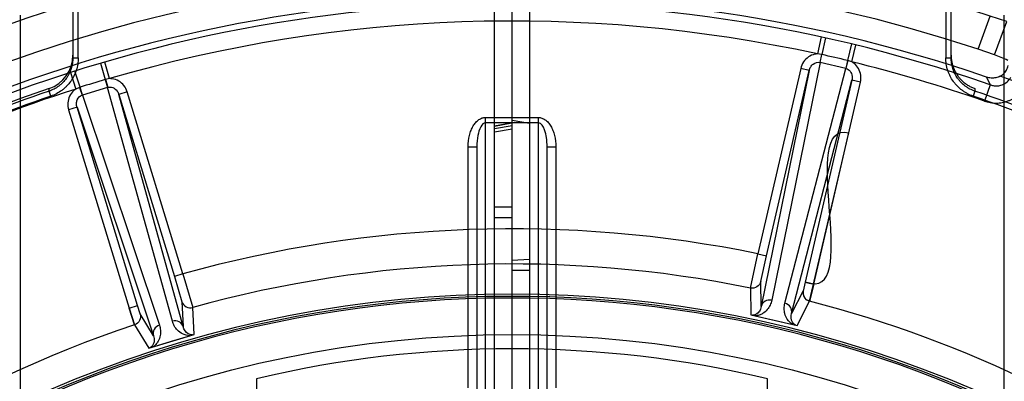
# Model space of a CAD drawing. Header units: millimetres. Extents: x 0 to 297, y 0 to 210.
# Tile 33 of 256: x 147.366 to 147.646, y 91.662 to 91.765. Entities that reach past the tile are written whole.
import ezdxf

# ---------------------------------------------------------------- set-up
doc = ezdxf.new("R2010")
doc.units = ezdxf.units.MM
doc.header["$LTSCALE"] = 16.335
doc.layers.get('0').update_dxf_attribs({"linetype": 'CONTINUOUS'})
for name, color, linetype in [('01_GLOBAL', 7, 'CONTINUOUS'), ('INTFCLR_1', 7, 'CONTINUOUS'), ('INTFCLR_144815', 7, 'CONTINUOUS'), ('INTFCLR_72935', 7, 'CONTINUOUS')]:
    doc.layers.add(name, color=color, linetype=linetype)

msp = doc.modelspace()

# ---------------------------------------------------------------- linework, layer by layer
at = {"color": 7, "linetype": 'Continuous'}
msp.add_circle((148.2308034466, 92.1164639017), 1.9, dxfattribs=at)
at = {"color": 9, "linetype": 'Continuous'}
msp.add_arc((148.2308034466, 92.1164639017), 1.8756493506, 182.9674534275, 267.0325465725, dxfattribs=at)
at = {"layer": '01_GLOBAL', "color": 7, "linetype": 'Continuous'}
msp.add_circle((148.2308034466, 92.1164639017), 1.925, dxfattribs=at)
at = {"layer": 'INTFCLR_1', "color": 6, "linetype": 'Continuous'}
for p, q in [((147.5006636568, 90.9567615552), (147.5006636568, 91.80588666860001)), ((147.5056636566, 91.4475288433), (147.5056636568, 91.80632411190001)), ((147.6456636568, 91.7663241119), (147.6456636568, 91.62348131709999)), ((147.5006580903, 91.7347202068), (147.5056584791, 91.7356564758)), ((147.5006636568, 91.73400881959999), (147.5056636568, 91.73484412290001)), ((147.5056688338, 91.7355981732), (147.5006692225, 91.734657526)), ((147.5056636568, 91.7337898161), (147.5006636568, 91.7330080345))]:
    msp.add_line(p, q, dxfattribs=at)
at = {"layer": 'INTFCLR_1', "color": 9, "linetype": 'Continuous'}
for p, q in [((147.5056636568, 91.73715744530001), (147.5131636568, 91.73715744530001)), ((147.5131636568, 91.7356574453), (147.5056636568, 91.7356574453)), ((147.5131636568, 91.6462141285), (147.5131636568, 91.73715744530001)), ((147.5156636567, 91.6498410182), (147.5156636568, 91.72882411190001)), ((147.5156636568, 91.72882411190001), (147.5181636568, 91.72882411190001)), ((147.5181636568, 91.72882411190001), (147.5181636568, 91.6601775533)), ((147.5056636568, 91.71167920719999), (147.5006636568, 91.71167920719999)), ((147.5006636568, 91.70867920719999), (147.5056636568, 91.70867920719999))]:
    msp.add_line(p, q, dxfattribs=at)
for points, knots in [([(147.5131636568, 91.73715744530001), (147.5134909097, 91.73715744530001), (147.5141453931, 91.73705000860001), (147.51508941, 91.7365727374), (147.5159594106, 91.7357976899), (147.5167219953, 91.7347546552), (147.5173477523, 91.73348369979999), (147.5179681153, 91.73155040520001), (147.5181636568, 91.7299151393), (147.5181636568, 91.72882411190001)], [0, 0, 0, 0, 0.1250000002, 0.2500000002, 0.3750000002, 0.5000000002, 0.6250000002, 0.7500000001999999, 1, 1, 1, 1]), ([(147.5156636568, 91.72882411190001), (147.5156636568, 91.72969808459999), (147.5155350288, 91.7313799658), (147.5150512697, 91.7336676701), (147.5140537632, 91.735660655), (147.5131636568, 91.7356574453)], [0, 0, 0, 0, 0.3461538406, 0.64745378, 1, 1, 1, 1])]:
    msp.add_open_spline(points, degree=3, knots=knots, dxfattribs=at)
at = {"layer": 'INTFCLR_144815', "color": 9, "linetype": 'Continuous'}
for p, q in [((147.3806636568, 91.7810298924), (147.3806636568, 91.7541338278)), ((147.3821636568, 91.7541338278), (147.3821636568, 91.7810298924)), ((147.6291636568, 91.7810298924), (147.6291636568, 91.7541338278)), ((147.6306636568, 91.7541338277), (147.6306636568, 91.7810298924)), ((147.6383803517, 91.7566003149), (147.6418168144, 91.7660419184)), ((147.6464889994, 91.76443960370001), (147.6418168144, 91.7660419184)), ((147.6430473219, 91.7549836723), (147.6464889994, 91.76443960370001)), ((147.5936375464, 91.76006876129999), (147.5925861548, 91.75524353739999)), ((147.5949234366, 91.7597861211), (147.5938818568, 91.75507333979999)), ((147.6023036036, 91.75808227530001), (147.601173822, 91.753389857)), ((147.6024129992, 91.7529748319), (147.6035832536, 91.75777261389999)), ((147.5937619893, 91.7550994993), (147.5925861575, 91.7552435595)), ((147.5937619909, 91.75509951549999), (147.5933002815, 91.7528302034)), ((147.5933609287, 91.7528169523), (147.5938818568, 91.75507333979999)), ((147.3806636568, 91.7541338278), (147.3821636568, 91.7541338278)), ((147.388477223, 91.7525768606), (147.3898450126, 91.74794821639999)), ((147.3911256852, 91.74820838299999), (147.3897402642, 91.75294851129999)), ((147.5933609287, 91.7528169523), (147.5795919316, 91.68514201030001)), ((147.5933002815, 91.7528302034), (147.5933609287, 91.7528169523)), ((147.6006528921, 91.7511334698), (147.5933609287, 91.7528169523)), ((147.6011738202, 91.7533898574), (147.6006528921, 91.7511334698)), ((147.6012930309, 91.7533608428), (147.6007132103, 91.75111879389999)), ((147.602413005, 91.752974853), (147.6012930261, 91.7533608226)), ((147.6291636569, 91.7541338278), (147.6306636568, 91.7541338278)), ((147.3799789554, 91.74996417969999), (147.3814810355, 91.7452597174)), ((147.3826882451, 91.745760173), (147.3812338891, 91.75036235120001)), ((147.5878535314, 91.75112835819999), (147.5756744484, 91.6983749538)), ((147.5902893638, 91.75056600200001), (147.5766225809, 91.683393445)), ((147.5781102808, 91.6978125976), (147.5902893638, 91.75056600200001)), ((147.5833616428, 91.6842717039), (147.6006528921, 91.7511334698)), ((147.5902893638, 91.75056600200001), (147.5878535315, 91.75112835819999)), ((147.6006528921, 91.7511334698), (147.6007132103, 91.75111879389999)), ((147.3898450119, 91.74794821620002), (147.3905220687, 91.7457336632)), ((147.3899627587, 91.7479826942), (147.3905816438, 91.7457511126)), ((147.3911256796, 91.7482084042), (147.3899627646, 91.7479826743)), ((147.585263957, 91.6813984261), (147.6024268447, 91.74776384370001)), ((147.6024268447, 91.74776384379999), (147.5891612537, 91.6903042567)), ((147.5915970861, 91.6897419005), (147.6048626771, 91.7472014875)), ((147.6048626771, 91.7472014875), (147.6024268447, 91.74776384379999)), ((147.6417736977, 91.7464820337), (147.6401470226, 91.7418191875)), ((147.6407626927, 91.7486393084), (147.6417736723, 91.7464817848)), ((147.3743544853, 91.74322552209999), (147.3738730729, 91.744644)), ((147.3825713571, 91.7457228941), (147.3814810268, 91.74525973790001)), ((147.3825713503, 91.74572290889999), (147.3833061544, 91.7435267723)), ((147.3833653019, 91.74354562), (147.3826882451, 91.745760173)), ((147.3833061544, 91.7435267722), (147.3833653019, 91.74354562)), ((147.3905220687, 91.7457336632), (147.3833653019, 91.74354562)), ((147.3833653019, 91.74354562), (147.4052784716, 91.6780529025)), ((147.3905220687, 91.7457336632), (147.3905816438, 91.7457511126)), ((147.4089782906, 91.6791840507), (147.3905220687, 91.7457336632)), ((147.3961338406, 91.7444333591), (147.3937431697, 91.74370245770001)), ((147.3937431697, 91.74370245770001), (147.4095724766, 91.69192712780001)), ((147.4120623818, 91.67764687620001), (147.3937431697, 91.74370245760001)), ((147.4119631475, 91.6926580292), (147.3961338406, 91.7444333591)), ((147.6374542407, 91.744644), (147.6369728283, 91.74322552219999)), ((147.3818307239, 91.7400604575), (147.379440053, 91.739329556)), ((147.379440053, 91.739329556), (147.3966815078, 91.6829352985)), ((147.3818307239, 91.74006045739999), (147.4035812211, 91.6750539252)), ((147.3990721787, 91.6836661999), (147.3818307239, 91.7400604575)), ((147.5735496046, 91.68860874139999), (147.5756744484, 91.6983749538)), ((147.5756744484, 91.6983749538), (147.5781102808, 91.6978125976)), ((147.5764855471, 91.69049429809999), (147.5781102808, 91.6978125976)), ((147.4119631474, 91.6926580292), (147.4095724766, 91.69192712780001)), ((147.4095724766, 91.69192712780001), (147.4117037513, 91.684739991)), ((147.4119631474, 91.6926580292), (147.4147640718, 91.68306382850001)), ((147.5766225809, 91.68339344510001), (147.5764855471, 91.69049429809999)), ((147.5891612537, 91.6903042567), (147.588588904, 91.6877493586)), ((147.5735496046, 91.68860874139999), (147.5736847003, 91.6809715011)), ((147.5885786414, 91.68787428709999), (147.585263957, 91.6813984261)), ((147.4117037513, 91.684739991), (147.4120623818, 91.67764687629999)), ((147.5868427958, 91.67793371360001), (147.5903906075, 91.68489259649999)), ((147.3966815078, 91.6829352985), (147.3990721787, 91.6836661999)), ((147.3998228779, 91.6812827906), (147.3990721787, 91.6836661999)), ((147.4151620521, 91.6754357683), (147.4147640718, 91.68306382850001)), ((147.4035812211, 91.6750539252), (147.3998228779, 91.6812827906)), ((147.3982233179, 91.6781819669), (147.4022479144, 91.6714875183))]:
    msp.add_line(p, q, dxfattribs=at)
at = {"layer": 'INTFCLR_144815', "color": 6, "linetype": 'Continuous'}
for p, q in [((147.6430473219, 91.7549836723), (147.6383803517, 91.7566003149)), ((147.3738730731, 91.74464399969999), (147.3738676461, 91.7453935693)), ((147.6374596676, 91.7453935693), (147.6374542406, 91.74464399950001)), ((147.4329595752, 91.6628190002), (147.4329595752, 91.6453700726)), ((147.5783677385, 91.6453700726), (147.5783677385, 91.6628190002))]:
    msp.add_line(p, q, dxfattribs=at)
at = {"layer": 'INTFCLR_144815', "color": 7, "linetype": 'Continuous'}
for p, q in [((147.5903906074, 91.68489259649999), (147.6015462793, 91.7328365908)), ((147.5915970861, 91.6897419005), (147.5891612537, 91.6903042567)), ((147.5915970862, 91.6897419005), (147.5903906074, 91.6848925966)), ((147.3982233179, 91.6781819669), (147.3966815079, 91.6829352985)), ((147.3966815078, 91.6829352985), (147.3982066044, 91.6781448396)), ((147.5736847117, 91.6809715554), (147.5868428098, 91.67793376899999)), ((147.5736847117, 91.6809715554), (147.5802637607, 91.67945266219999)), ((147.5802637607, 91.67945266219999), (147.5868428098, 91.67793376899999)), ((147.4022478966, 91.6714875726), (147.415162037, 91.6754358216)), ((147.4022478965, 91.6714875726), (147.4087049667, 91.6734616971)), ((147.4087049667, 91.6734616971), (147.4151620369, 91.6754358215))]:
    msp.add_line(p, q, dxfattribs=at)
at = {"layer": 'INTFCLR_144815', "color": 6, "linetype": 'Continuous'}
msp.add_circle((147.5056636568, 91.35632411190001), 0.3190566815, dxfattribs=at)
for centre, radius, start, end in [((147.5056636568, 91.35632411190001), 0.4398395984, 313.9937911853, 154.5150993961), ((147.5056636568, 91.35632411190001), 0.4217045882, 71.6563998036, 156.0440844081), ((147.5056636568, 91.35632411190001), 0.4149257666, 70.9981667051, 162.0018332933), ((147.3706491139, 91.7548758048), 0.0100140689, 288.7486275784, 0.0290932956), ((147.5056636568, 91.35632411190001), 0.4107861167, 108.7136429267, 257.7559644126), ((147.5056636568, 91.35632411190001), 0.3305190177, 45.0000000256, 314.9999999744), ((147.5056636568, 91.35632411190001), 0.329927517, 44.99999995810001, 315.0000000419), ((147.5056636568, 91.35632411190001), 0.3294494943, 44.99999997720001, 315.0000000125)]:
    msp.add_arc(centre, radius, start, end, dxfattribs=at)
at = {"layer": 'INTFCLR_144815', "color": 9, "linetype": 'Continuous'}
for centre, radius, start, end in [((147.5056636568, 91.35632411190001), 0.4367478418, 71.617857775, 156.0236179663), ((147.5056636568, 91.35632411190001), 0.4317480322, 71.6178577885, 156.0236179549), ((147.5056636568, 91.35632411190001), 0.4132177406, 70.768222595, 162.2317774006), ((147.5056636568, 91.35632411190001), 0.4082795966, 77.7076787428, 106.2923212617), ((147.5923973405, 91.748553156), 0.0066870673, 77.1735412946, 78.2247717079), ((147.3229874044, 90.56506632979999), 1.2204509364, 76.824331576, 77.1756683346), ((147.5996493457, 91.74687668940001), 0.0066892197, 75.7755670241, 76.8264572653), ((147.5056636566, 91.35632411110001), 0.4082795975, 70.76822262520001, 76.29232124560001), ((147.5056636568, 91.35632411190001), 0.4164420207, 40.8200096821, 70.5083984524), ((147.7430904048, 90.5797362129), 1.2204513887, 106.8243316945, 107.175668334), ((147.3917813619, 91.7415454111), 0.0066892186, 105.7755669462, 106.8264573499), ((147.5056636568, 91.35632411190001), 0.4082795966, 107.7076787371, 136.2923212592), ((147.5056636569, 91.3563241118), 0.4100744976, 108.7465261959, 119.5770687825), ((147.5056636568, 91.35632411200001), 0.4085765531, 108.7465261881, 119.5770688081), ((147.3846627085, 91.7393712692), 0.0066870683, 107.173541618, 108.2247718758), ((147.5056636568, 91.35632411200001), 0.4085765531, 60.42293119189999, 71.2534738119), ((147.5056636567, 91.3563241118), 0.4100744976, 60.42293120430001, 71.25347379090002), ((147.5056636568, 91.35632411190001), 0.3491422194, 78.4324981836, 105.5675018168), ((147.5056636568, 91.35632411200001), 0.339148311, 78.4533358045, 105.5466641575), ((147.5056636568, 91.35632411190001), 0.3393168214, 52.2436298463, 75.5403197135), ((147.5056636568, 91.35632411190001), 0.3393168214, 108.4596803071, 135.5403197), ((147.5056636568, 91.35632411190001), 0.315, 76.6554352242, 103.3445648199)]:
    msp.add_arc(centre, radius, start, end, dxfattribs=at)
at = {"layer": 'INTFCLR_144815', "color": 6, "linetype": 'Continuous'}
msp.add_ellipse((147.4837854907, 91.36428711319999), major_axis=(0.3970681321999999, -0.144520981), ratio=0.9984808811, start_param=1.5231592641, end_param=1.5328484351, dxfattribs=at)
at = {"layer": 'INTFCLR_144815', "color": 9, "linetype": 'Continuous'}
for points, knots in [([(147.592586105, 91.7552434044), (147.5923400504, 91.7552311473), (147.5914516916, 91.7551182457), (147.5899923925, 91.7544967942), (147.5885553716, 91.75305206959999), (147.5880063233, 91.7517888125), (147.5878535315, 91.75112835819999)], [0, 0, 0, 0, 0.1129457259, 0.4086304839, 0.7043152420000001, 1, 1, 1, 1]), ([(147.3806636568, 91.7541338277), (147.3806636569, 91.753613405), (147.3805823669, 91.7525705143), (147.3802205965, 91.75104986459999), (147.3797271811, 91.74984506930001), (147.3792254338, 91.7489371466), (147.3786545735, 91.7480707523), (147.3779846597, 91.7472739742), (147.3772298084, 91.7465631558), (147.376421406, 91.74591268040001), (147.3753194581, 91.7452204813), (147.374363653, 91.74481057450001), (147.373873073, 91.74464399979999)], [0, 0, 0, 0, 0.1254438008, 0.2509366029, 0.3753535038, 0.4378954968, 0.5007597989, 0.6252441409, 0.6876274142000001, 0.7504865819, 0.8751188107, 1, 1, 1, 1]), ([(147.3821636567, 91.7541338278), (147.3821636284, 91.75353201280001), (147.3820708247, 91.75234034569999), (147.3816508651, 91.7505785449), (147.3810882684, 91.7492078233), (147.3805113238, 91.7481628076), (147.379848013, 91.7471571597), (147.3790836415, 91.74624998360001), (147.378217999, 91.7454342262), (147.3772786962, 91.7446789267), (147.3760187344, 91.7438896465), (147.3749243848, 91.7434189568), (147.3743544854, 91.74322552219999)], [0, 0, 0, 0, 0.124999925, 0.2499999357, 0.3749999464, 0.4374999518, 0.4999999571, 0.6249999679, 0.6874999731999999, 0.7499999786, 0.8749999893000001, 1, 1, 1, 1]), ([(147.5902893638, 91.75056600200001), (147.5903713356, 91.75092499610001), (147.5906541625, 91.7516086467), (147.5915639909, 91.75264961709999), (147.5926708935, 91.7529582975), (147.5933002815, 91.7528302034)], [0, 0, 0, 0, 0.2697144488, 0.5295513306, 1, 1, 1, 1]), ([(147.6048626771, 91.7472014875), (147.6050151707, 91.7478620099), (147.6050750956, 91.74923816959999), (147.6044172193, 91.75116679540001), (147.603377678, 91.7523648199), (147.6026286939, 91.752855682), (147.6024129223, 91.7529745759)], [0, 0, 0, 0, 0.2956847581, 0.5913695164, 0.8870542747, 1, 1, 1, 1]), ([(147.6369728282, 91.74322552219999), (147.6364029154, 91.74341896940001), (147.6355793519, 91.7437725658), (147.6345372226, 91.7443727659), (147.6335490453, 91.74505057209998), (147.6326559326, 91.7458300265), (147.6318528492, 91.7467136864), (147.6311152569, 91.7476659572), (147.6305034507, 91.7486820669), (147.6300105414, 91.74976470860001), (147.629598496, 91.75089745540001), (147.629257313, 91.7523443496), (147.6291636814, 91.7535320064), (147.6291636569, 91.7541338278)], [0, 0, 0, 0, 0.1250000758, 0.1875000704, 0.2500000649, 0.3750000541, 0.4375000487, 0.5000000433, 0.6250000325, 0.6875000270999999, 0.7500000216, 0.8750000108, 1, 1, 1, 1]), ([(147.6374542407, 91.74464399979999), (147.6369615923, 91.74481127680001), (147.6362400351, 91.74512108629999), (147.6353373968, 91.745641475), (147.6344814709, 91.74622827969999), (147.6336975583, 91.7469124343), (147.633000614, 91.7476805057), (147.6323652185, 91.7485007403), (147.6318277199, 91.7493922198), (147.6313987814, 91.75033630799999), (147.6310440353, 91.7513116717), (147.6307441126, 91.75257834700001), (147.6306636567, 91.7536155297), (147.6306636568, 91.7541338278)], [0, 0, 0, 0, 0.1253957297, 0.1882525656, 0.2509307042, 0.3753031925, 0.4378449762, 0.5006962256, 0.6251650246, 0.6875566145, 0.7504264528, 0.8750802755, 1, 1, 1, 1]), ([(147.6007132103, 91.75111879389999), (147.6011800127, 91.7509980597), (147.6020772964, 91.7503825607), (147.6025711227, 91.74902563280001), (147.6025105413, 91.74812244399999), (147.6024268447, 91.74776384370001)], [0, 0, 0, 0, 0.3515692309, 0.7314991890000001, 1, 1, 1, 1]), ([(147.3961338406, 91.7444333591), (147.3959356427, 91.74508163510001), (147.3952994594, 91.74630338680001), (147.3937654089, 91.7476446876), (147.3922661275, 91.7481624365), (147.3913720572, 91.7482130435), (147.3911257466, 91.74820812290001)], [0, 0, 0, 0, 0.2956847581, 0.5913695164, 0.8870542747, 1, 1, 1, 1]), ([(147.6401470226, 91.7418191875), (147.6406922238, 91.74162913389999), (147.6418027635, 91.74134632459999), (147.6432188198, 91.74123254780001), (147.6443710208, 91.74129077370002), (147.6454970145, 91.7414473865), (147.6465961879, 91.7417482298), (147.6476578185, 91.7421970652), (147.6486604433, 91.7427293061), (147.649591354, 91.7433906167), (147.6504334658, 91.74417517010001), (147.6511936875, 91.7450183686), (147.6516801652, 91.7457212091), (147.6519657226, 91.7462210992)], [0, 0, 0, 0, 0.1249999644, 0.2499999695, 0.312499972, 0.3749999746, 0.4999999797, 0.5624999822, 0.6249999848, 0.7499999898, 0.8124999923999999, 0.8749999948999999, 1, 1, 1, 1]), ([(147.6417736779, 91.7464819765), (147.6420465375, 91.74637969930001), (147.6427454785, 91.74618245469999), (147.643908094, 91.7461184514), (147.6458607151, 91.74653097), (147.647159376, 91.74767386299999), (147.6476940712, 91.7486597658)], [0, 0, 0, 0, 0.1283155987, 0.3181858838, 0.5061260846, 1, 1, 1, 1]), ([(147.3814810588, 91.74525957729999), (147.3812741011, 91.7451259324), (147.3805612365, 91.7445839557), (147.3796080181, 91.7433161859), (147.3790861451, 91.741346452), (147.3792420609, 91.7399778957), (147.379440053, 91.739329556)], [0, 0, 0, 0, 0.1129457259, 0.4086304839, 0.7043152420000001, 1, 1, 1, 1]), ([(147.3818307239, 91.7400604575), (147.3817222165, 91.74041234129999), (147.3816253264, 91.7411458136), (147.3818927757, 91.7425022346), (147.3826970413, 91.743323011), (147.3833061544, 91.7435267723)], [0, 0, 0, 0, 0.2697144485, 0.5295513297, 1, 1, 1, 1]), ([(147.3905816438, 91.7457511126), (147.3910462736, 91.74587995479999), (147.3921310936, 91.7457955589), (147.3932372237, 91.74486733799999), (147.393636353, 91.74405486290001), (147.3937431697, 91.74370245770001)], [0, 0, 0, 0, 0.3515692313, 0.7314991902, 1, 1, 1, 1]), ([(147.5764855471, 91.69049429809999), (147.5763441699, 91.6898827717), (147.575547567, 91.68872643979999), (147.5741648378, 91.6884832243), (147.5735496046, 91.68860874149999)], [0, 0, 0, 0, 0.499900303, 1, 1, 1, 1]), ([(147.4117037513, 91.684739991), (147.411887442, 91.6841398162), (147.412762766, 91.6830418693), (147.4141590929, 91.6828957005), (147.4147640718, 91.68306382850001)], [0, 0, 0, 0, 0.499900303, 1, 1, 1, 1]), ([(147.5795919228, 91.68514201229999), (147.5794956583, 91.68466886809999), (147.5791844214, 91.6837186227), (147.5783390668, 91.6823783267), (147.5772192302, 91.6814070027), (147.5760121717, 91.6808552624), (147.5752792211, 91.6807136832), (147.574909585, 91.6806887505)], [0, 0, 0, 0, 0.2093743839, 0.4289067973, 0.6801339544, 0.8393493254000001, 1, 1, 1, 1]), ([(147.5795919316, 91.68514201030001), (147.5789751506, 91.68528270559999), (147.5776029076, 91.68510933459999), (147.576761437, 91.6839870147), (147.5766225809, 91.683393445)], [0, 0, 0, 0, 0.5092695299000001, 1, 1, 1, 1]), ([(147.5766225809, 91.683393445), (147.5765751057, 91.68313152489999), (147.5763799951, 91.6824677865), (147.5757038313, 91.6813808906), (147.5747144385, 91.68088073), (147.5741433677, 91.68086563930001)], [0, 0, 0, 0, 0.2116772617, 0.5457161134, 1, 1, 1, 1]), ([(147.5856177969, 91.6782166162), (147.5849841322, 91.67858017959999), (147.5839969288, 91.6795343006), (147.5832773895, 91.6812369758), (147.5831036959, 91.68281514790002), (147.5832408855, 91.6838047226), (147.5833616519, 91.6842717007)], [0, 0, 0, 0, 0.3175077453, 0.5704255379, 0.7903686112, 1, 1, 1, 1]), ([(147.5852639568, 91.6813984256), (147.5853993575, 91.68199279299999), (147.5851350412, 91.68337040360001), (147.5839776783, 91.68412778), (147.5833616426, 91.6842717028)], [0, 0, 0, 0, 0.4907304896, 1, 1, 1, 1]), ([(147.4120623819, 91.67764687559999), (147.4118824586, 91.6782293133), (147.4109647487, 91.6792902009), (147.4095837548, 91.6793674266), (147.4089782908, 91.6791840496)], [0, 0, 0, 0, 0.4907304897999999, 1, 1, 1, 1]), ([(147.4139597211, 91.6750682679), (147.4132291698, 91.6750662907), (147.411897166, 91.67539898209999), (147.410422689, 91.6765137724), (147.40948318, 91.67779366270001), (147.4091072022, 91.67871925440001), (147.4089783, 91.6791840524)], [0, 0, 0, 0, 0.317507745, 0.5704255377, 0.7903686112, 1, 1, 1, 1]), ([(147.5863840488, 91.6780396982), (147.5860137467, 91.6782327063), (147.5850888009, 91.679179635), (147.5850390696, 91.6805997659), (147.5852639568, 91.6813984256)], [0, 0, 0, 0, 0.3347895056, 1, 1, 1, 1]), ([(147.4052784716, 91.6780529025), (147.404673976, 91.6778663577), (147.4035722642, 91.6770300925), (147.4034046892, 91.6756373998), (147.4035812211, 91.6750539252)], [0, 0, 0, 0, 0.5092695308, 1, 1, 1, 1]), ([(147.4052784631, 91.6780528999), (147.4054316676, 91.67759501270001), (147.4056372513, 91.6766164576), (147.4055753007, 91.67503305), (147.4050911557, 91.67363194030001), (147.4043216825, 91.67255059), (147.4037577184, 91.6720615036), (147.4034500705, 91.67185509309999)], [0, 0, 0, 0, 0.2093743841, 0.4289067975, 0.6801339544, 0.8393493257, 1, 1, 1, 1]), ([(147.4147117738, 91.6752981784), (147.4142945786, 91.6752801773), (147.4130200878, 91.67563776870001), (147.4122669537, 91.6768427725), (147.4120623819, 91.67764687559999)], [0, 0, 0, 0, 0.3347895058, 1, 1, 1, 1]), ([(147.4035812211, 91.6750539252), (147.4036710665, 91.6748033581), (147.4038339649, 91.67413098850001), (147.4037918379, 91.67285162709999), (147.4031850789, 91.671923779), (147.4026980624, 91.6716251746)], [0, 0, 0, 0, 0.2116772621, 0.5457161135, 1, 1, 1, 1])]:
    msp.add_open_spline(points, degree=3, knots=knots, dxfattribs=at)
at = {"layer": 'INTFCLR_144815', "color": 6, "linetype": 'Continuous'}
for points, knots in [([(147.6306636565, 91.7548808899), (147.6306636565, 91.7545346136), (147.6306995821, 91.7538415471), (147.6308606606, 91.75281357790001), (147.6311271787, 91.7518077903), (147.6314962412, 91.7508351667), (147.6319638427, 91.74990613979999), (147.6325249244, 91.7490306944), (147.6331734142, 91.74821823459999), (147.6339023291, 91.7474774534), (147.6347037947, 91.74681629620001), (147.6355692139, 91.7462418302), (147.6364891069, 91.7457602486), (147.6371325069, 91.74550439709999), (147.6374596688, 91.74539357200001)], [0, 0, 0, 0, 0.08342181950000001, 0.1668383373, 0.2502446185, 0.3336360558, 0.4170091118, 0.5003600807, 0.5836911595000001, 0.666996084, 0.7502821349, 0.8335456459, 0.9167837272, 1, 1, 1, 1]), ([(147.6446175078, 91.7489005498), (147.6449388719, 91.74906450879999), (147.645644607, 91.74954057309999), (147.6464644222, 91.7505794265), (147.6467805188, 91.7514794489), (147.6468645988, 91.751927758)], [0, 0, 0, 0, 0.278155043, 0.6483288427, 1, 1, 1, 1]), ([(147.6446175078, 91.7489005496), (147.6442281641, 91.74870190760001), (147.6433879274, 91.748407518), (147.6420570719, 91.7483179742), (147.6411804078, 91.7484959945), (147.6407628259, 91.7486398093)], [0, 0, 0, 0, 0.3313168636, 0.6652239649, 1, 1, 1, 1])]:
    msp.add_open_spline(points, degree=3, knots=knots, dxfattribs=at)
at = {"layer": 'INTFCLR_144815', "color": 7, "linetype": 'Continuous'}
for points, knots in [([(147.5891612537, 91.6903042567), (147.5894015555, 91.69024877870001), (147.5899132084, 91.6901346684), (147.6050665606, 91.6862551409), (147.5871783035, 91.7361536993), (147.6015462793, 91.7328365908)], [0, 0, 0, 0, 0.016146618, 0.0345712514, 1, 1, 1, 1]), ([(147.5903906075, 91.6848925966), (147.5900808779, 91.6849725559), (147.5889334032, 91.68548767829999), (147.588373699, 91.6869853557), (147.5885786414, 91.68787428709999)], [0, 0, 0, 0, 0.2596179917, 1, 1, 1, 1]), ([(147.5885786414, 91.68787428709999), (147.5884348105, 91.68725279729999), (147.5886100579, 91.685838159), (147.5897860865, 91.685048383), (147.5903906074, 91.68489259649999)], [0, 0, 0, 0, 0.5054050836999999, 1, 1, 1, 1]), ([(147.3998228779, 91.6812827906), (147.4000061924, 91.6806825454), (147.3998945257, 91.6792829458), (147.3988188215, 91.67838093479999), (147.3982233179, 91.6781819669)], [0, 0, 0, 0, 0.4999003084, 1, 1, 1, 1])]:
    msp.add_open_spline(points, degree=3, knots=knots, dxfattribs=at)
at = {"layer": 'INTFCLR_72935', "color": 6, "linetype": 'Continuous'}
for p, q in [((147.5056636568, 90.9513241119), (147.5056636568, 91.80632411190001)), ((147.5106636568, 91.80588666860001), (147.5106636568, 90.9567615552)), ((147.3656636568, 91.7663241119), (147.3656636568, 91.62348131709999)), ((147.5106636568, 91.73546659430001), (147.5056636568, 91.7363482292))]:
    msp.add_line(p, q, dxfattribs=at)
at = {"layer": 'INTFCLR_72935', "color": 9, "linetype": 'Continuous'}
for p, q in [((147.4981636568, 91.6462100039), (147.4981636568, 91.7371814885)), ((147.4981636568, 91.7371814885), (147.5056636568, 91.7371814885)), ((147.5056636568, 91.735681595), (147.4981636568, 91.735681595)), ((147.4931636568, 91.6601775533), (147.4931636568, 91.7288475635)), ((147.4931636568, 91.7288475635), (147.4956636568, 91.7288475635)), ((147.4956636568, 91.7288475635), (147.4956636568, 91.6498371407)), ((147.5106636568, 91.69669977), (147.5056636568, 91.6964373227)), ((147.5056636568, 91.69369998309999), (147.5106636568, 91.69369998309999))]:
    msp.add_line(p, q, dxfattribs=at)
for points, knots in [([(147.4931636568, 91.7288475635), (147.4931636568, 91.7299386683), (147.4933591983, 91.73157405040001), (147.4939795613, 91.7335074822), (147.4946053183, 91.7347785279), (147.495367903, 91.7358216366), (147.4962379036, 91.7365967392), (147.4971819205, 91.7370740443), (147.4978364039, 91.7371814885), (147.4981636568, 91.7371814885)], [0, 0, 0, 0, 0.2500000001, 0.3750000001, 0.5000000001, 0.625, 0.75, 0.875, 1, 1, 1, 1]), ([(147.4981636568, 91.735681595), (147.4975622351, 91.73568132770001), (147.4964414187, 91.7342675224), (147.4958616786, 91.7319047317), (147.4956636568, 91.7299259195), (147.4956636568, 91.7288475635)], [0, 0, 0, 0, 0.2364148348, 0.5761055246, 1, 1, 1, 1])]:
    msp.add_open_spline(points, degree=3, knots=knots, dxfattribs=at)

doc.saveas('drawing.dxf')
